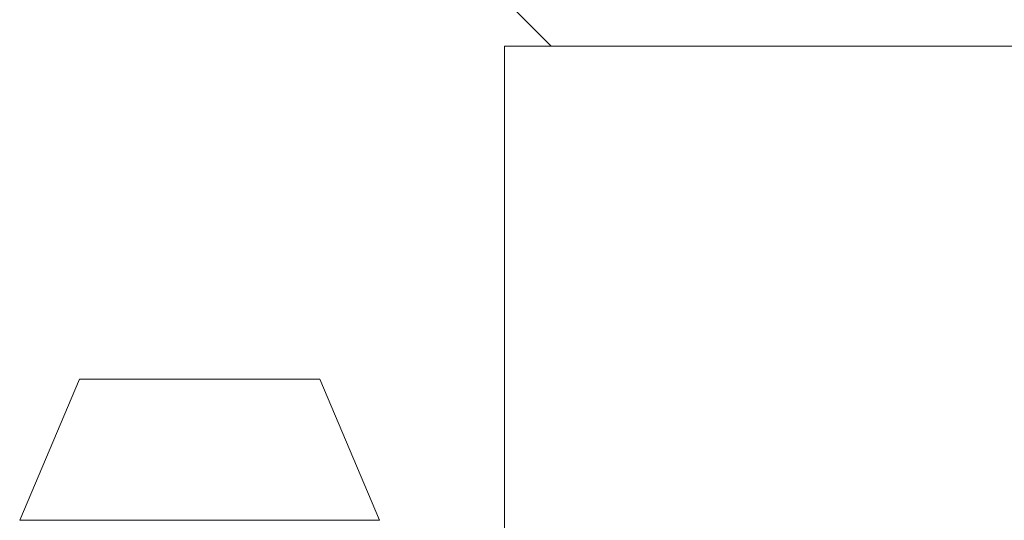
# Model space of a CAD drawing. Header units: inches. Extents: x 1.8 to 14.2, y 0.2 to 10.6.
# Tile 29 of 39: x 12.08 to 12.694, y 6.519 to 6.832. Entities that reach past the tile are written whole.
import ezdxf

# ---------------------------------------------------------------- set-up
doc = ezdxf.new("R2010")
doc.units = ezdxf.units.IN
doc.header["$MEASUREMENT"] = 0

msp = doc.modelspace()

# ---------------------------------------------------------------- linework, layer by layer
at = {"color": 7, "linetype": 'Continuous', "lineweight": 15}
for p, q in [((12.38195, 6.84446), (12.4112, 6.81521)), ((12.38195, 6.81521), (12.38195, 5.78018)), ((14.13195, 6.81521), (12.38195, 6.81521)), ((12.1169, 6.60721), (12.07965, 6.51916)), ((12.2669, 6.60721), (12.1169, 6.60721)), ((12.30414, 6.51916), (12.2669, 6.60721))]:
    msp.add_line(p, q, dxfattribs=at)
at = {"color": 1, "linetype": 'Continuous', "lineweight": 15}
for p, q in [((12.07965, 6.51916), (12.13048, 6.51916)), ((12.13048, 6.51916), (12.30414, 6.51916))]:
    msp.add_line(p, q, dxfattribs=at)

doc.saveas('drawing.dxf')
